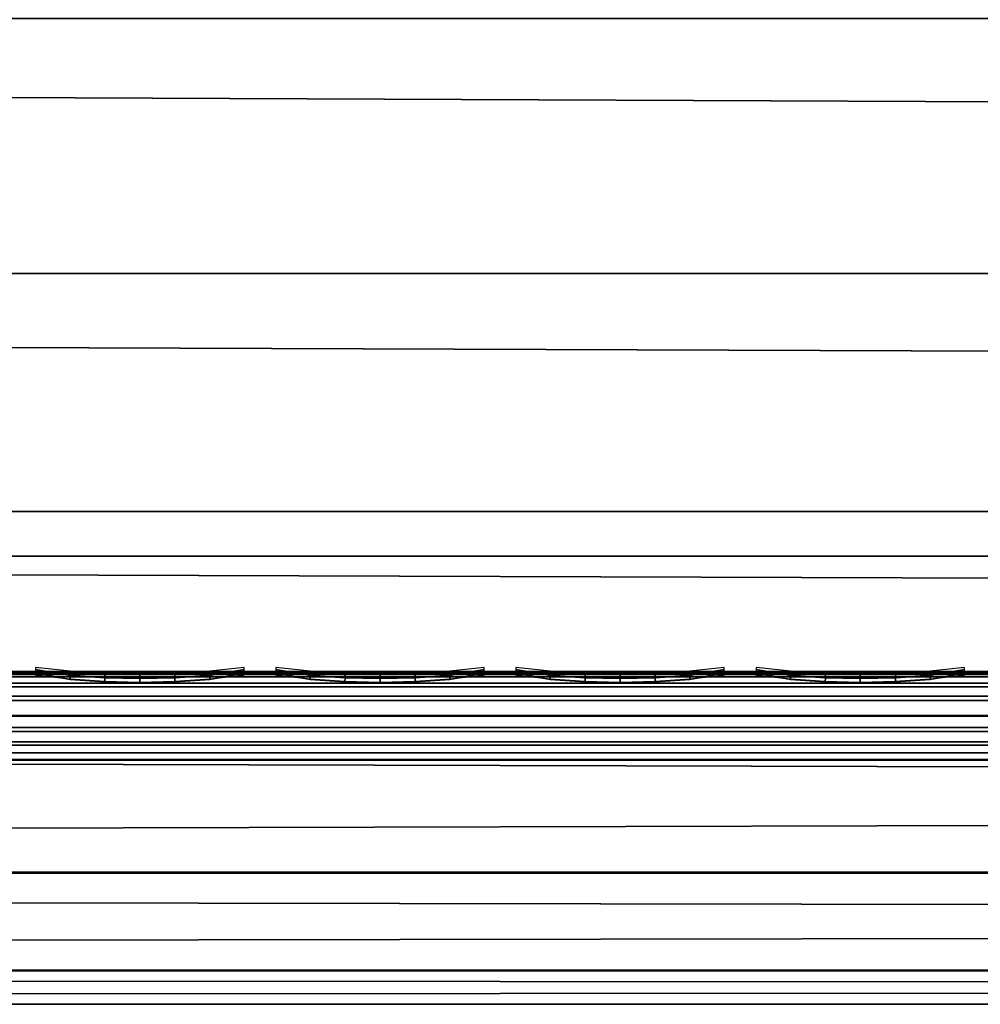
# Model space of a CAD drawing. Header units: inches. Extents: x 0 to 69, y -28.1 to 0.
# Tile 166 of 256: x 21.5 to 22.6, y -28 to -26.9. Entities that reach past the tile are written whole.
import ezdxf

# ---------------------------------------------------------------- set-up
doc = ezdxf.new("R2010")
doc.units = ezdxf.units.IN
doc.header["$LTSCALE"] = 0.03937
doc.header["$MEASUREMENT"] = 0
for name, color, linetype in [('A-FURN-3-ST', 151, 'Continuous'), ('A-FURN-3-ST-SEAM', 250, 'Continuous'), ('A-FURN-3-STITCH', 15, 'Continuous')]:
    doc.layers.add(name, color=color, linetype=linetype)

msp = doc.modelspace()

# ---------------------------------------------------------------- meshes
at = {"layer": 'A-FURN-3-ST'}
mesh = msp.add_polyface(dxfattribs=at)
corners = [(0.25, -5.4592, 18), (68.75, -5.4592, 18), (0.25, -5.1746, 17.9626), (68.75, -5.1746, 17.9626), (0.25, -4.9094, 17.8528), (68.75, -4.9094, 17.8528), (0.25, -4.6816, 17.6781), (68.75, -4.6816, 17.6781), (0.25, -4.5068, 17.4505), (68.75, -4.5068, 17.4505), (0.25, -4.3968, 17.1854), (68.75, -4.3968, 17.1854), (0.25, -4.3592, 16.9008), (68.75, -4.3504, 5.5004), (0.25, -4.3504, 5.5004), (0.25, -4.3883, 5.3089), (68.75, -4.3883, 5.3089), (0.25, -4.4967, 5.1466), (68.75, -4.4967, 5.1466), (0.25, -4.659, 5.0381), (68.75, -4.659, 5.0381), (0.25, -4.8504, 5), (0.25, -27.51, 5), (0.125, -4.8504, 5.0335), (0.125, -27.51, 5.0335), (0.0335, -4.8504, 5.125), (0.0335, -4.5038, 5.3567), (0.125, -4.3839, 5.5004), (0.125, -4.4193, 5.3217), (0.125, -4.5204, 5.1703), (0.125, -4.6718, 5.069), (0.0335, -4.4842, 16.9008), (0.125, -4.3926, 16.9008), (0.125, -4.4292, 17.1767), (0.0335, -5.2069, 17.8418), (0.125, -5.4592, 17.9665), (0.125, -5.1833, 17.9302), (0.0335, -4.77, 17.5897), (0.125, -4.7053, 17.6544), (0.125, -4.5358, 17.4337), (0.0335, -4.615, 17.3879), (0.0335, -4.5175, 17.153), (0.125, -4.9261, 17.8238), (0.125, -26.91, 17.9665), (0.25, -26.91, 18)]
mesh.append_faces([[corners[k] for k in face] for face in [(0, 1, 2), (2, 3, 4), (4, 5, 6), (6, 7, 8), (8, 9, 10), (10, 11, 12), (12, 13, 14), (14, 13, 15), (15, 16, 17), (17, 18, 19), (19, 20, 21), (21, 22, 23), (23, 24, 25), (26, 27, 28), (28, 27, 14), (28, 14, 15), (28, 15, 29), (29, 15, 17), (29, 17, 30), (30, 17, 19), (30, 19, 23), (23, 19, 21), (23, 25, 30), (27, 31, 32), (27, 32, 14), (14, 32, 12), (31, 33, 32), (32, 33, 10), (32, 10, 12), (34, 35, 36), (37, 38, 39, 40), (40, 39, 33, 41), (35, 0, 36), (36, 0, 2), (36, 2, 42), (42, 2, 4), (42, 4, 38), (38, 4, 6), (38, 6, 39), (39, 6, 8), (39, 8, 33), (33, 8, 10), (35, 43, 0), (44, 1, 0)]])
mesh = msp.add_polyface(dxfattribs=at)
corners = [(68.875, -4.8504, 5.0335), (68.875, -27.51, 5.0335), (68.75, -4.8504, 5), (68.75, -4.3504, 5.5004), (68.875, -4.3839, 5.5004), (68.75, -4.3883, 5.3089), (68.875, -4.4193, 5.3217), (68.75, -4.4967, 5.1466), (68.875, -4.5204, 5.1703), (68.75, -4.659, 5.0381), (68.875, -4.6718, 5.069), (68.9665, -4.7068, 5.1536), (68.9665, -4.4754, 5.5003), (68.9665, -4.5038, 5.3567), (68.9665, -4.5851, 5.2349), (68.75, -4.3592, 16.9008), (68.875, -4.3926, 16.9008), (68.75, -5.4592, 18), (68.875, -5.4592, 17.9665), (68.75, -5.1746, 17.9626), (68.875, -5.1833, 17.9302), (68.75, -4.9094, 17.8528), (68.875, -4.9261, 17.8238), (68.75, -4.6816, 17.6781), (68.875, -4.7053, 17.6544), (68.75, -4.5068, 17.4505), (68.875, -4.5358, 17.4337), (68.75, -4.3968, 17.1854), (68.875, -4.4292, 17.1767), (68.9665, -4.5175, 17.153), (68.9665, -5.4592, 17.875), (68.75, -26.91, 18), (68.875, -26.91, 17.9665), (0.25, -5.1746, 17.9626), (0.25, -4.9094, 17.8528), (0.25, -4.6816, 17.6781), (0.25, -4.5068, 17.4505), (0.25, -4.3968, 17.1854), (0.25, -4.3592, 16.9008), (0.25, -4.3883, 5.3089), (0.25, -4.4967, 5.1466), (0.25, -4.659, 5.0381), (0.25, -4.8504, 5), (68.75, -27.51, 5)]
mesh.append_faces([[corners[k] for k in face] for face in [(0, 1, 2), (3, 4, 5), (5, 4, 6), (5, 6, 7), (7, 6, 8), (7, 8, 9), (9, 8, 10), (9, 10, 2), (2, 10, 0), (0, 10, 11), (12, 6, 4), (8, 6, 13, 14), (3, 15, 4), (4, 15, 16), (4, 16, 12), (17, 18, 19), (19, 18, 20), (19, 20, 21), (21, 20, 22), (21, 22, 23), (23, 22, 24), (23, 24, 25), (25, 24, 26), (25, 26, 27), (27, 26, 28), (27, 28, 15), (15, 28, 16), (16, 28, 29), (18, 30, 20), (17, 31, 18), (18, 32, 30), (33, 17, 19), (34, 19, 21), (35, 21, 23), (36, 23, 25), (37, 25, 27), (38, 27, 15), (15, 3, 38), (39, 3, 5), (40, 5, 7), (41, 7, 9), (42, 9, 2), (2, 43, 42)]])
mesh = msp.add_polyface(dxfattribs=at)
corners = [(0.25, -4.8504, 5), (68.75, -27.51, 5), (0.25, -27.51, 5), (0.125, -4.8504, 5.0335), (0.125, -27.51, 5.0335), (0.25, -28.01, 5.5), (0.125, -27.9765, 5.5), (0.25, -27.9719, 5.3087), (0.125, -27.941, 5.3215), (0.25, -27.8636, 5.1464), (0.125, -27.8399, 5.1701), (0.25, -27.7013, 5.0381), (0.125, -27.6885, 5.069), (0.0335, -27.6535, 5.1535), (0.0335, -27.885, 5.5), (0.25, -28.01, 16.9), (0.125, -27.9765, 16.9), (0.25, -26.91, 18), (0.125, -26.91, 17.9665), (0.25, -27.1947, 17.9625), (0.125, -27.186, 17.9302), (0.25, -27.46, 17.8526), (0.125, -27.4433, 17.8236), (0.25, -27.6878, 17.6778), (0.125, -27.6641, 17.6541), (0.25, -27.8626, 17.45), (0.125, -27.8336, 17.4333), (0.25, -27.9725, 17.1847), (0.125, -27.9402, 17.176), (0.0335, -27.8518, 17.1523), (0.0335, -26.91, 17.875), (0.0335, -27.5994, 17.5894), (0.0335, -27.7544, 17.3875), (0.125, -5.4592, 17.9665), (0.25, -5.4592, 18), (68.75, -28.01, 16.9), (68.75, -27.9725, 17.1847), (68.75, -27.8626, 17.45), (68.75, -27.6878, 17.6778), (68.75, -27.46, 17.8526), (68.75, -27.1947, 17.9625), (68.75, -27.7013, 5.0381), (68.75, -27.8636, 5.1464), (68.75, -27.9719, 5.3087)]
mesh.append_faces([[corners[k] for k in face] for face in [(0, 1, 2), (3, 2, 4), (5, 6, 7), (7, 6, 8), (7, 8, 9), (9, 8, 10), (9, 10, 11), (11, 10, 12), (11, 12, 2), (2, 12, 4), (4, 12, 13), (14, 8, 6), (5, 15, 6), (6, 15, 16), (6, 16, 14), (17, 18, 19), (19, 18, 20), (19, 20, 21), (21, 20, 22), (21, 22, 23), (23, 22, 24), (23, 24, 25), (25, 24, 26), (25, 26, 27), (27, 26, 28), (27, 28, 15), (15, 28, 16), (16, 28, 29), (18, 30, 20), (24, 31, 32, 26), (26, 32, 29, 28), (33, 30, 18), (34, 18, 17), (15, 35, 27), (27, 36, 25), (25, 37, 23), (23, 38, 21), (21, 39, 19), (19, 40, 17), (5, 35, 15), (2, 1, 11), (11, 41, 9), (9, 42, 7), (7, 43, 5)]])
mesh = msp.add_polyface(dxfattribs=at)
corners = [(68.875, -4.8504, 5.0335), (68.9665, -27.51, 5.125), (68.875, -27.51, 5.0335), (68.75, -4.8504, 5), (68.75, -27.51, 5), (68.9665, -27.8565, 5.3565), (68.875, -27.9765, 5.5), (68.875, -27.941, 5.3215), (68.75, -28.01, 5.5), (68.75, -27.9719, 5.3087), (68.875, -27.8399, 5.1701), (68.75, -27.8636, 5.1464), (68.875, -27.6885, 5.069), (68.75, -27.7013, 5.0381), (68.9665, -27.6535, 5.1535), (68.9665, -27.7752, 5.2348), (68.9665, -27.885, 16.9), (68.875, -27.9765, 16.9), (68.75, -28.01, 16.9), (68.875, -27.9402, 17.176), (68.75, -27.9725, 17.1847), (68.9665, -27.1624, 17.8418), (68.875, -26.91, 17.9665), (68.875, -27.186, 17.9302), (68.75, -26.91, 18), (68.75, -27.1947, 17.9625), (68.875, -27.4433, 17.8236), (68.75, -27.46, 17.8526), (68.875, -27.6641, 17.6541), (68.75, -27.6878, 17.6778), (68.875, -27.8336, 17.4333), (68.75, -27.8626, 17.45), (68.875, -5.4592, 17.9665), (0.25, -27.9725, 17.1847), (0.25, -27.8626, 17.45), (0.25, -27.6878, 17.6778), (0.25, -27.46, 17.8526), (0.25, -27.1947, 17.9625), (0.25, -26.91, 18), (0.25, -28.01, 5.5), (0.25, -27.7013, 5.0381), (0.25, -27.8636, 5.1464), (0.25, -27.9719, 5.3087), (68.75, -5.4592, 18)]
mesh.append_faces([[corners[k] for k in face] for face in [(0, 1, 2), (3, 2, 4), (5, 6, 7), (7, 6, 8), (7, 8, 9), (7, 9, 10), (10, 9, 11), (10, 11, 12), (12, 11, 13), (12, 13, 2), (2, 13, 4), (2, 1, 12), (12, 14, 15, 10), (6, 16, 17), (6, 17, 8), (8, 17, 18), (16, 19, 17), (17, 19, 20), (17, 20, 18), (21, 22, 23), (22, 24, 23), (23, 24, 25), (23, 25, 26), (26, 25, 27), (26, 27, 28), (28, 27, 29), (28, 29, 30), (30, 29, 31), (30, 31, 19), (19, 31, 20), (32, 24, 22), (33, 18, 20), (34, 20, 31), (35, 31, 29), (36, 29, 27), (37, 27, 25), (38, 25, 24), (8, 18, 39), (40, 4, 13), (41, 13, 11), (42, 11, 9), (39, 9, 8), (24, 43, 38)]])
at = {"layer": 'A-FURN-3-ST-SEAM'}
mesh = msp.add_polyface(dxfattribs=at)
corners = [(34.5, -27.6385, 17.6706), (36.375, -27.6444, 17.6539), (34.5, -27.6444, 17.6539), (9.625, -27.6385, 17.6706), (9.625, -27.6444, 17.6539), (7.75, -27.6385, 17.6706), (9.625, -27.671, 17.631), (9.625, -27.6558, 17.6402), (34.5, -27.6558, 17.6402), (34.5, -27.671, 17.631), (36.375, -27.6558, 17.6402), (36.375, -27.671, 17.631), (36.375, -27.6884, 17.6276), (34.5, -27.6884, 17.6276), (9.625, -27.6884, 17.6276), (9.625, -27.7207, 17.6406), (9.625, -27.7057, 17.6311), (34.5, -27.7057, 17.6311), (34.5, -27.7207, 17.6406), (36.375, -27.7057, 17.6311), (36.375, -27.7207, 17.6406), (36.375, -27.7376, 17.6713), (34.5, -27.7376, 17.6713), (9.625, -27.7376, 17.6713), (9.625, -27.7295, 17.7053), (9.625, -27.7367, 17.689), (34.5, -27.7367, 17.689), (34.5, -27.7295, 17.7053), (7.75, -27.642, 17.6969), (9.625, -27.642, 17.6969), (34.5, -27.642, 17.6969), (36.375, -27.6385, 17.6706), (36.375, -27.7367, 17.689), (7.75, -27.7057, 17.6311), (7.75, -27.6884, 17.6276), (7.75, -27.6558, 17.6402), (7.75, -27.6444, 17.6539), (34.5, -27.6517, 17.7118), (9.625, -27.6517, 17.7118), (7.75, -27.6517, 17.7118), (34.5, -27.6661, 17.7221), (9.625, -27.6661, 17.7221), (7.75, -27.6661, 17.7221), (34.5, -27.701, 17.7257), (9.625, -27.701, 17.7257), (7.75, -27.701, 17.7257), (34.5, -27.7171, 17.7182), (9.625, -27.7171, 17.7182), (7.75, -27.7171, 17.7182), (7.75, -27.7295, 17.7053)]
mesh.append_faces([[corners[k] for k in face] for face in [(0, 1, 2), (0, 2, 3), (3, 2, 4), (3, 4, 5), (3, 28, 29), (3, 29, 0), (0, 29, 30), (0, 30, 31)]])
mesh.append_faces([[corners[k] for k in face] for face in [(6, 7, 8, 9), (9, 8, 10, 11), (11, 12, 13, 9), (9, 13, 14, 6), (15, 16, 17, 18), (18, 17, 19, 20), (20, 21, 22, 18), (18, 22, 23, 15), (24, 25, 26, 27), (21, 32, 26, 22), (22, 26, 25, 23), (12, 19, 17, 13), (13, 17, 16, 14), (14, 16, 33, 34), (2, 8, 7, 4), (4, 7, 35, 36), (37, 30, 29, 38), (38, 29, 28, 39), (40, 37, 38, 41), (41, 38, 39, 42), (43, 40, 41, 44), (44, 41, 42, 45), (46, 43, 44, 47), (47, 44, 45, 48), (27, 46, 47, 24), (24, 47, 48, 49)]], dxfattribs={"vtx0": -1, "vtx2": -1})
at = {"layer": 'A-FURN-3-STITCH'}
mesh = msp.add_polymesh((7, 4), dxfattribs=at)
for k, corner in enumerate([(21.766, -27.6428, 17.7154), (21.7661, -27.6406, 17.7168), (21.7661, -27.6363, 17.7197), (21.7661, -27.6341, 17.7212), (21.7278, -27.647, 17.722), (21.7278, -27.6474, 17.7272), (21.7278, -27.6431, 17.7302), (21.7278, -27.6384, 17.7279), (21.689, -27.6496, 17.7262), (21.689, -27.65, 17.7314), (21.689, -27.6457, 17.7343), (21.689, -27.641, 17.7321), (21.6499, -27.6505, 17.7279), (21.6499, -27.6508, 17.733), (21.65, -27.6465, 17.736), (21.65, -27.6418, 17.7337), (21.6108, -27.6496, 17.727), (21.6109, -27.65, 17.7321), (21.6109, -27.6457, 17.7351), (21.6109, -27.641, 17.7328), (21.572, -27.647, 17.7235), (21.572, -27.6474, 17.7287), (21.572, -27.6431, 17.7316), (21.572, -27.6384, 17.7294), (21.5335, -27.6428, 17.7176), (21.5336, -27.6406, 17.7191), (21.5336, -27.6363, 17.722), (21.5336, -27.6341, 17.7234)]):
    mesh.set_mesh_vertex(divmod(k, 4), corner)
mesh = msp.add_polymesh((7, 4), dxfattribs=at)
for k, corner in enumerate([(22.0339, -27.6428, 17.7154), (22.0339, -27.6406, 17.7168), (22.0339, -27.6363, 17.7197), (22.034, -27.6341, 17.7212), (21.9956, -27.647, 17.722), (21.9957, -27.6474, 17.7272), (21.9957, -27.6431, 17.7302), (21.9957, -27.6384, 17.7279), (21.9568, -27.6496, 17.7262), (21.9569, -27.65, 17.7314), (21.9569, -27.6457, 17.7343), (21.9569, -27.641, 17.7321), (21.9178, -27.6505, 17.7279), (21.9178, -27.6508, 17.733), (21.9178, -27.6465, 17.736), (21.9178, -27.6418, 17.7337), (21.8787, -27.6496, 17.727), (21.8787, -27.65, 17.7321), (21.8788, -27.6457, 17.7351), (21.8787, -27.641, 17.7328), (21.8398, -27.647, 17.7235), (21.8399, -27.6474, 17.7287), (21.8399, -27.6431, 17.7316), (21.8399, -27.6384, 17.7294), (21.8014, -27.6428, 17.7176), (21.8014, -27.6406, 17.7191), (21.8014, -27.6363, 17.722), (21.8015, -27.6341, 17.7234)]):
    mesh.set_mesh_vertex(divmod(k, 4), corner)
mesh = msp.add_polymesh((7, 4), dxfattribs=at)
for k, corner in enumerate([(22.3018, -27.6428, 17.7154), (22.3018, -27.6406, 17.7168), (22.3018, -27.6363, 17.7197), (22.3018, -27.6341, 17.7212), (22.2635, -27.647, 17.722), (22.2635, -27.6474, 17.7272), (22.2635, -27.6431, 17.7302), (22.2635, -27.6384, 17.7279), (22.2247, -27.6496, 17.7262), (22.2247, -27.65, 17.7314), (22.2247, -27.6457, 17.7343), (22.2247, -27.641, 17.7321), (22.1856, -27.6505, 17.7279), (22.1857, -27.6508, 17.733), (22.1857, -27.6465, 17.736), (22.1857, -27.6418, 17.7337), (22.1465, -27.6496, 17.727), (22.1466, -27.65, 17.7321), (22.1466, -27.6457, 17.7351), (22.1466, -27.641, 17.7328), (22.1077, -27.647, 17.7235), (22.1077, -27.6474, 17.7287), (22.1077, -27.6431, 17.7316), (22.1077, -27.6384, 17.7294), (22.0693, -27.6428, 17.7176), (22.0693, -27.6406, 17.7191), (22.0693, -27.6363, 17.722), (22.0693, -27.6341, 17.7234)]):
    mesh.set_mesh_vertex(divmod(k, 4), corner)
mesh = msp.add_polymesh((7, 4), dxfattribs=at)
for k, corner in enumerate([(22.5696, -27.6428, 17.7154), (22.5696, -27.6406, 17.7168), (22.5697, -27.6363, 17.7197), (22.5697, -27.6341, 17.7212), (22.5313, -27.647, 17.722), (22.5314, -27.6474, 17.7272), (22.5314, -27.6431, 17.7302), (22.5314, -27.6384, 17.7279), (22.4925, -27.6496, 17.7262), (22.4926, -27.65, 17.7314), (22.4926, -27.6457, 17.7343), (22.4926, -27.641, 17.7321), (22.4535, -27.6505, 17.7279), (22.4535, -27.6508, 17.733), (22.4535, -27.6465, 17.736), (22.4535, -27.6418, 17.7337), (22.4144, -27.6496, 17.727), (22.4144, -27.65, 17.7321), (22.4145, -27.6457, 17.7351), (22.4144, -27.641, 17.7328), (22.3755, -27.647, 17.7235), (22.3756, -27.6474, 17.7287), (22.3756, -27.6431, 17.7316), (22.3756, -27.6384, 17.7294), (22.3371, -27.6428, 17.7176), (22.3371, -27.6406, 17.7191), (22.3372, -27.6363, 17.722), (22.3372, -27.6341, 17.7234)]):
    mesh.set_mesh_vertex(divmod(k, 4), corner)

doc.saveas('drawing.dxf')
